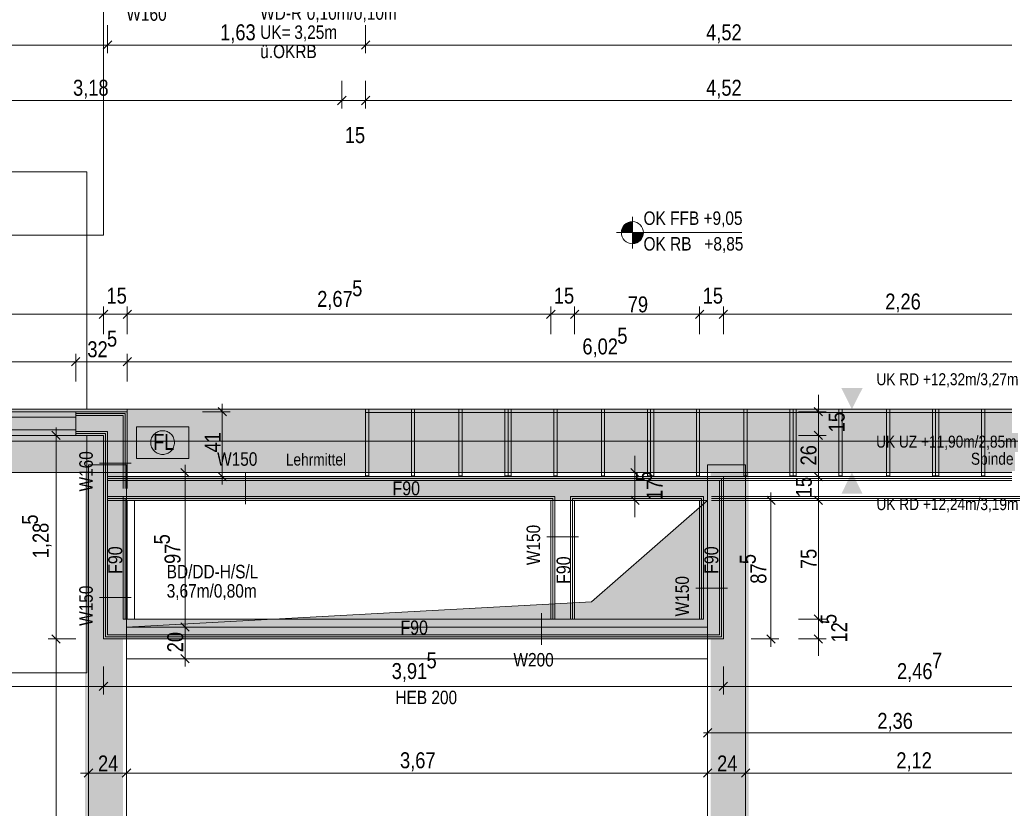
# Model space of a CAD drawing. Extents: x -620 to 3480, y 62 to 1102.
# Tile 92 of 256: x -130 to -6, y 720 to 819. Entities that reach past the tile are written whole.
import ezdxf
from ezdxf.lldxf.tags import DXFTag

# ---------------------------------------------------------------- set-up
doc = ezdxf.new("R2010")
doc.units = 0
doc.layers.get('0').update_dxf_attribs({"lineweight": 13})
doc.layers.add('--Bem innen', color=9, linetype='Continuous', lineweight=35, true_color=0x808080, plot=False)
for name, color, linetype, lineweight, true_color in [('00 -Bauelemente -Dämmung innen', 7, 'Continuous', 9, 0xff7fe6), ('00 -Bauelemente -Gipskarton', 7, 'Continuous', 9, 0xff7fe6), ('00_Beschriftung UZ', 3, 'Continuous', 13, 0x00ff00), ('30 -34 Innenwände- 11 Durchbruch', 4, 'Continuous', 9, 0x00ffff), ('30 -34 Innenwände- 2 nichttragend', 7, 'Continuous', 18, 0xff7fe6), ('30 -34 Innenwände- 4 Türen_Fenster', 7, 'Continuous', 15, 0x9955ff), ('30 -35 Decken- 1 Konstruktion-Träger- Stahlbeton', 7, 'grob-A06G9SLJ8I', 13, 0x33aa00), ('30 -35 Decken- 11 Durchbruch', 5, 'Continuous', 15, 0x0000ff), ('40 -47 Nutzungspez. Anlagen- 4 Feuerlöschanlagen', 7, 'Continuous', 9, 0xff7fff), ('60- 61 allgemeine Ausstattung- 1 Möbel', 7, 'Continuous', 9, 0x00cccc), ('70 -72 Beschriftung- 1 Beschriftung allgemein', 7, 'Continuous', 9, 0xff6633), ('70 -72 Beschriftung- 8 barrierefrei', 7, 'grob-A06G9SLJ8I', 9, 0x888888), ('70 -76 Bemaßung- 2 Allgemein', 9, 'Continuous', 5, 0x808080), ('iwb_Schraffur_F90_feuerbestaendig', 1, 'Continuous', 13, 0xff0000), ('iwb_Schraffur_Unterzug', 7, 'Continuous', 5, 0xffffcc)]:
    doc.layers.add(name, color=color, linetype=linetype, lineweight=lineweight, true_color=true_color)
for name, color, linetype, lineweight in [('30 -35 Decken- 1 Konstruktion-Träger- Stahl Hohlprofil', 7, 'grob-A06G9SLJ8I', 9), ('70 -71 Achsen- 1 Gebäudeachsen', 7, 'STRICHPUNKT2-A06G9SLK8I', 18), ('70 -72 Beschriftung- 5 Höhenkoten', 7, 'Continuous', 15), ('70 -75 Raumstempel- 3 Wandstempel', 7, 'Continuous', 50), ('Keine', 7, 'Continuous', 9)]:
    doc.layers.add(name, color=color, linetype=linetype, lineweight=lineweight)
doc.styles.get("Standard").update_dxf_attribs({"font": 'ARIALN.TTF'})
tags = doc.linetypes.add('fein_strichliert-A06G9SLL8I', pattern=[4, 1, -2, 1]).pattern_tags.tags
tags[8:9] = [DXFTag(74, 4), DXFTag(75, 0), DXFTag(340, '0'), DXFTag(46, 0.0), DXFTag(50, 0.0), DXFTag(44, 0.0), DXFTag(45, 0.0)]
tags[6:7] = [DXFTag(74, 4), DXFTag(75, 0), DXFTag(340, '0'), DXFTag(46, 0.0), DXFTag(50, 0.0), DXFTag(44, 0.0), DXFTag(45, 0.0)]
tags[4:5] = [DXFTag(74, 4), DXFTag(75, 0), DXFTag(340, '0'), DXFTag(46, 0.0), DXFTag(50, 0.0), DXFTag(44, 0.0), DXFTag(45, 0.0)]
tags = doc.linetypes.add('grob-A06G9SLJ8I', pattern=[14, 3, -8, 3]).pattern_tags.tags
tags[8:9] = [DXFTag(74, 4), DXFTag(75, 0), DXFTag(340, '0'), DXFTag(46, 0.0), DXFTag(50, 0.0), DXFTag(44, 0.0), DXFTag(45, 0.0)]
tags[6:7] = [DXFTag(74, 4), DXFTag(75, 0), DXFTag(340, '0'), DXFTag(46, 0.0), DXFTag(50, 0.0), DXFTag(44, 0.0), DXFTag(45, 0.0)]
tags[4:5] = [DXFTag(74, 4), DXFTag(75, 0), DXFTag(340, '0'), DXFTag(46, 0.0), DXFTag(50, 0.0), DXFTag(44, 0.0), DXFTag(45, 0.0)]
tags = doc.linetypes.add('STRICHPUNKT2-A06G9SLK8I', pattern=[12.7, 6.35, -3.175, 0, -3.175]).pattern_tags.tags
tags[10:11] = [DXFTag(74, 4), DXFTag(75, 0), DXFTag(340, '0'), DXFTag(46, 0.0), DXFTag(50, 0.0), DXFTag(44, 0.0), DXFTag(45, 0.0)]
tags[8:9] = [DXFTag(74, 4), DXFTag(75, 0), DXFTag(340, '0'), DXFTag(46, 0.0), DXFTag(50, 0.0), DXFTag(44, 0.0), DXFTag(45, 0.0)]
tags[6:7] = [DXFTag(74, 4), DXFTag(75, 0), DXFTag(340, '0'), DXFTag(46, 0.0), DXFTag(50, 0.0), DXFTag(44, 0.0), DXFTag(45, 0.0)]
tags[4:5] = [DXFTag(74, 4), DXFTag(75, 0), DXFTag(340, '0'), DXFTag(46, 0.0), DXFTag(50, 0.0), DXFTag(44, 0.0), DXFTag(45, 0.0)]

# ---------------------------------------------------------------- blocks, each defined once
blk = doc.blocks.new('Referenz-A06G9SLM8I')
at = {"layer": '00 -Bauelemente -Dämmung innen', "color": 0, "linetype": 'Continuous', "lineweight": -2, "ltscale": 0.13}
for p, q in [((-117, 769.1), (-123, 769.1)), ((-117, 769.1), (-117, 759.9)), ((-119, 767.1), (-123, 767.1)), ((-119, 767.1), (-119, 759.9)), ((-119, 760.9), (-41.7, 760.9)), ((-119, 760.9), (-119, 741.4)), ((-42.7, 760.9), (9.64, 760.9)), ((-41.7, 741.4), (-41.7, 760.9)), ((-119, 758.9), (-62.5, 758.9)), ((-117, 758.9), (-117, 743.4)), ((-62.5, 743.4), (-62.5, 758.9)), ((-60.5, 758.9), (-43.7, 758.9)), ((-60.5, 743.4), (-60.5, 758.9)), ((-43.7, 743.4), (-43.7, 758.9)), ((-42.7, 758.9), (9.64, 758.9)), ((-117, 743.4), (-116.5, 743.4)), ((-116.5, 743.4), (-63, 743.4)), ((-60, 743.4), (-44.2, 743.4)), ((-44.2, 743.4), (-43.7, 743.4)), ((-119, 741.4), (-41.7, 741.4))]:
    blk.add_line(p, q, dxfattribs=at)
at = {"layer": '00 -Bauelemente -Gipskarton', "color": 0, "linetype": 'Continuous', "lineweight": -2, "ltscale": 0.13}
for p, q in [((-116.5, 769.6), (-123, 769.6)), ((-116.75, 769.35), (-123, 769.35)), ((-117, 769.1), (-123, 769.1)), ((-117, 769.1), (-117, 759.9)), ((-116.75, 769.35), (-116.75, 759.9)), ((-116.5, 769.6), (-116.5, 759.9)), ((-119, 767.1), (-123, 767.1)), ((-119.25, 766.85), (-123, 766.85)), ((-119.5, 766.6), (-123, 766.6)), ((-119.5, 766.6), (-119.5, 759.9)), ((-119.25, 766.85), (-119.25, 759.9)), ((-119, 767.1), (-119, 759.9)), ((-119.5, 761.4), (-119.5, 740.9)), ((-119.25, 761.15), (-119.25, 741.15)), ((-119, 761.4), (-41.2, 761.4)), ((-119, 761.15), (-41.45, 761.15)), ((-42.7, 761.4), (9.64, 761.4)), ((-42.7, 761.15), (9.64, 761.15)), ((-41.45, 741.15), (-41.45, 761.15)), ((-41.2, 740.9), (-41.2, 761.4)), ((-119, 760.9), (-119, 741.4)), ((-119, 760.9), (-41.7, 760.9)), ((-42.7, 760.9), (9.64, 760.9)), ((-41.7, 741.4), (-41.7, 760.9)), ((-119, 758.9), (-62.5, 758.9)), ((-119, 758.65), (-62.75, 758.65)), ((-117, 758.9), (-117, 743.4)), ((-116.75, 758.65), (-116.75, 743.4)), ((-62.75, 743.4), (-62.75, 758.65)), ((-62.5, 743.4), (-62.5, 758.9)), ((-60.5, 758.9), (-43.7, 758.9)), ((-60.5, 743.4), (-60.5, 758.9)), ((-60.25, 758.65), (-43.95, 758.65)), ((-60.25, 743.4), (-60.25, 758.65)), ((-43.95, 743.4), (-43.95, 758.65)), ((-43.7, 743.4), (-43.7, 758.9)), ((-42.7, 758.9), (9.64, 758.9)), ((-42.7, 758.65), (9.64, 758.65)), ((-119, 758.4), (-63, 758.4)), ((-116.5, 758.4), (-116.5, 743.4)), ((-63, 743.4), (-63, 758.4)), ((-60, 743.4), (-60, 758.4)), ((-60, 758.4), (-44.2, 758.4)), ((-44.2, 743.4), (-44.2, 758.4)), ((-42.7, 758.4), (9.64, 758.4)), ((-116.75, 743.4), (-117, 743.4)), ((-116.5, 743.4), (-116.75, 743.4)), ((-44.2, 743.4), (-43.95, 743.4)), ((-43.95, 743.4), (-43.7, 743.4)), ((-119, 741.4), (-41.7, 741.4)), ((-119.5, 740.9), (-41.2, 740.9)), ((-119.25, 741.15), (-41.45, 741.15))]:
    blk.add_line(p, q, dxfattribs=at)
at = {"layer": '00_Beschriftung UZ', "color": 0, "lineweight": -2}
for points in [[(-26.3, 772.57), (-24.97, 769.9), (-23.63, 772.57)], [(-26.3, 767.23), (-24.97, 769.9), (-23.63, 767.24)], [(-26.3, 764.57), (-24.97, 761.9), (-23.63, 764.57)], [(-26.3, 759.23), (-24.97, 761.9), (-23.63, 759.24)]]:
    blk.add_solid(points, dxfattribs=at)
at = {"layer": '30 -34 Innenwände- 2 nichttragend', "color": 0, "linetype": 'Continuous', "lineweight": -2, "ltscale": 0.13}
for p, q in [((-123, 769.6), (-123, 766.85)), ((-123, 769.6), (-123, 769.35)), ((-116.5, 769.6), (-123, 769.6)), ((-123, 769.35), (-123, 769.1)), ((-123, 769.1), (-123, 767.1)), ((-116.5, 769.6), (-116.5, 759.9)), ((-123, 767.1), (-123, 766.85)), ((-123, 766.85), (-123, 766.6)), ((-119.5, 766.6), (-123, 766.6)), ((-119.5, 766.6), (-119.5, 759.9)), ((-119.5, 761.4), (-119.5, 740.9)), ((-119, 761.4), (-41.2, 761.4)), ((-42.7, 761.4), (9.64, 761.4)), ((-41.2, 740.9), (-41.2, 761.4)), ((-119, 758.4), (-63, 758.4)), ((-116.5, 758.4), (-116.5, 743.4)), ((-63, 743.4), (-63, 758.4)), ((-60, 743.4), (-60, 758.4)), ((-60, 758.4), (-44.2, 758.4)), ((-44.2, 743.4), (-44.2, 758.4)), ((-42.7, 758.4), (9.64, 758.4)), ((-116.5, 743.4), (-63, 743.4)), ((-60, 743.4), (-44.2, 743.4)), ((-119.5, 740.9), (-41.2, 740.9))]:
    blk.add_line(p, q, dxfattribs=at)
at = {"layer": '30 -34 Innenwände- 4 Türen_Fenster', "color": 0, "linetype": 'grob-A06G9SLJ8I', "lineweight": -2, "ltscale": 0.13}
for p, q in [((-123, 769.6), (-153, 769.6)), ((-123, 766.6), (-153, 766.6))]:
    blk.add_line(p, q, dxfattribs=at)
at = {"layer": '30 -34 Innenwände- 4 Türen_Fenster', "color": 0, "linetype": 'Continuous', "lineweight": -2, "ltscale": 0.13}
for p, q in [((-133.6, 768.9), (-123, 768.9)), ((-123, 768.9), (-123, 767.3)), ((-123, 767.3), (-133.6, 767.3))]:
    blk.add_line(p, q, dxfattribs=at)
at = {"layer": '30 -35 Decken- 1 Konstruktion-Träger- Stahl Hohlprofil', "color": 0, "linetype": 'grob-A06G9SLJ8I', "lineweight": -2, "ltscale": 0.13}
for p, q in [((-121.4, 603.9), (-121.4, 762.9)), ((-121.4, 762.9), (-116.6, 762.9)), ((-116.6, 762.9), (-116.6, 603.9)), ((-43.2, 603.9), (-43.2, 762.9)), ((-43.2, 762.9), (-38.4, 762.9)), ((-38.4, 762.9), (-38.4, 603.9)), ((-116.6, 742.4), (-43.2, 742.4)), ((-116.6, 738.4), (-116.6, 742.4)), ((-43.2, 742.4), (-43.2, 738.4)), ((-43.2, 738.4), (-116.6, 738.4))]:
    blk.add_line(p, q, dxfattribs=at)
at = {"layer": '30 -35 Decken- 1 Konstruktion-Träger- Stahlbeton', "color": 0, "lineweight": -2}
for p, q in [((4, 769.9), (-554.53, 769.9)), ((4, 761.9), (-554.53, 761.9))]:
    blk.add_line(p, q, dxfattribs=at)
at = {"layer": '30 -35 Decken- 11 Durchbruch', "color": 0, "linetype": 'Continuous', "lineweight": -2, "ltscale": 0.13}
for p, q in [((-116.6, 742.4), (-116.6, 758.4)), ((-116.6, 758.4), (-43.2, 758.4)), ((-43.2, 758.4), (-57.88, 745.6)), ((-43.2, 758.4), (-57.88, 745.6)), ((-43.2, 742.4), (-43.2, 758.4)), ((-57.88, 745.6), (-116.6, 742.4)), ((-57.88, 745.6), (-116.6, 742.4)), ((-116.6, 742.4), (-43.2, 742.4))]:
    blk.add_line(p, q, dxfattribs=at)
at = {"layer": '30 -35 Decken- 11 Durchbruch', "color": 0, "linetype": 'grob-A06G9SLJ8I', "lineweight": -2, "ltscale": 0.13}
for p, q in [((-115.6, 758.4), (-44.2, 758.4)), ((-115.6, 743.4), (-115.6, 758.4)), ((-44.2, 758.4), (-44.2, 743.4)), ((-44.2, 743.4), (-115.6, 743.4))]:
    blk.add_line(p, q, dxfattribs=at)
at = {"layer": '30 -35 Decken- 11 Durchbruch', "color": 0, "lineweight": -2}
for points in [[(-43.2, 742.4), (-57.88, 745.6), (-43.2, 758.4)], [(-57.88, 742.4), (-116.6, 742.4), (-57.88, 745.6)], [(-57.88, 742.4), (-57.88, 745.6), (-43.2, 742.4)]]:
    blk.add_solid(points, dxfattribs=at)
at = {"layer": '40 -47 Nutzungspez. Anlagen- 4 Feuerlöschanlagen', "color": 0, "linetype": 'Continuous', "lineweight": -2, "ltscale": 0.13}
for p, q in [((-115.33, 767.7), (-108.73, 767.7)), ((-115.33, 763.7), (-115.33, 767.7)), ((-108.73, 767.7), (-108.73, 763.7)), ((-113.51, 766), (-113.47, 766.14)), ((-113.47, 766.14), (-113.42, 766.28)), ((-113.42, 766.28), (-113.36, 766.41)), ((-113.36, 766.41), (-113.28, 766.54)), ((-113.28, 766.54), (-113.19, 766.66)), ((-113.19, 766.66), (-113.09, 766.76)), ((-113.09, 766.76), (-112.99, 766.86)), ((-112.99, 766.86), (-112.87, 766.95)), ((-112.87, 766.95), (-112.74, 767.03)), ((-112.74, 767.03), (-112.61, 767.09)), ((-112.61, 767.09), (-112.47, 767.14)), ((-112.47, 767.14), (-112.33, 767.18)), ((-112.33, 767.18), (-112.18, 767.2)), ((-112.18, 767.2), (-112.03, 767.2)), ((-112.03, 767.2), (-111.89, 767.2)), ((-111.89, 767.2), (-111.74, 767.18)), ((-111.74, 767.18), (-111.6, 767.14)), ((-111.6, 767.14), (-111.46, 767.09)), ((-111.46, 767.09), (-111.33, 767.03)), ((-111.33, 767.03), (-111.2, 766.95)), ((-111.2, 766.95), (-111.08, 766.86)), ((-111.08, 766.86), (-110.97, 766.76)), ((-110.97, 766.76), (-110.87, 766.66)), ((-110.87, 766.66), (-110.79, 766.54)), ((-110.79, 766.54), (-110.71, 766.41)), ((-110.71, 766.41), (-110.65, 766.28)), ((-110.65, 766.28), (-110.6, 766.14)), ((-110.6, 766.14), (-110.56, 766)), ((-113.53, 765.85), (-113.51, 766)), ((-113.53, 765.7), (-113.53, 765.85)), ((-113.53, 765.56), (-113.53, 765.7)), ((-113.51, 765.41), (-113.53, 765.56)), ((-113.47, 765.27), (-113.51, 765.41)), ((-113.42, 765.13), (-113.47, 765.27)), ((-113.36, 765), (-113.42, 765.13)), ((-113.28, 764.87), (-113.36, 765)), ((-113.19, 764.75), (-113.28, 764.87)), ((-110.79, 764.87), (-110.87, 764.75)), ((-110.71, 765), (-110.79, 764.87)), ((-110.65, 765.13), (-110.71, 765)), ((-110.6, 765.27), (-110.65, 765.13)), ((-110.56, 765.41), (-110.6, 765.27)), ((-110.56, 766), (-110.54, 765.85)), ((-110.54, 765.56), (-110.56, 765.41)), ((-110.54, 765.85), (-110.53, 765.7)), ((-110.53, 765.7), (-110.54, 765.56)), ((-108.73, 763.7), (-115.33, 763.7)), ((-113.09, 764.64), (-113.19, 764.75)), ((-112.99, 764.54), (-113.09, 764.64)), ((-112.87, 764.46), (-112.99, 764.54)), ((-112.74, 764.38), (-112.87, 764.46)), ((-112.61, 764.32), (-112.74, 764.38)), ((-112.47, 764.27), (-112.61, 764.32)), ((-112.33, 764.23), (-112.47, 764.27)), ((-112.18, 764.21), (-112.33, 764.23)), ((-112.03, 764.2), (-112.18, 764.21)), ((-111.89, 764.21), (-112.03, 764.2)), ((-111.74, 764.23), (-111.89, 764.21)), ((-111.6, 764.27), (-111.74, 764.23)), ((-111.46, 764.32), (-111.6, 764.27)), ((-111.33, 764.38), (-111.46, 764.32)), ((-111.2, 764.46), (-111.33, 764.38)), ((-111.08, 764.54), (-111.2, 764.46)), ((-110.97, 764.64), (-111.08, 764.54)), ((-110.87, 764.75), (-110.97, 764.64))]:
    blk.add_line(p, q, dxfattribs=at)
at = {"layer": '60- 61 allgemeine Ausstattung- 1 Möbel', "color": 0, "lineweight": -2}
for p, q in [((-116.5, 769.9), (-86.4, 769.9)), ((-116.5, 761.4), (-116.5, 769.9)), ((-86.4, 769.9), (-86.4, 761.4)), ((-86.4, 761.4), (-116.5, 761.4))]:
    blk.add_line(p, q, dxfattribs=at)
at = {"layer": '60- 61 allgemeine Ausstattung- 1 Möbel', "color": 0, "linetype": 'fein_strichliert-A06G9SLL8I', "lineweight": -2, "ltscale": 0.13}
for p, q in [((-86.4, 761.5), (-86.4, 769.9)), ((-86.4, 769.9), (-86, 769.9)), ((-86.4, 769.5), (-86.4, 769.9)), ((-86.4, 769.9), (3.6, 769.9)), ((-86, 769.9), (-86, 761.5)), ((-80.6, 761.5), (-80.6, 769.9)), ((-80.6, 769.9), (-80.2, 769.9)), ((-80.2, 769.9), (-80.2, 761.5)), ((-74.6, 761.5), (-74.6, 769.9)), ((-74.6, 769.9), (-74.2, 769.9)), ((-74.2, 769.9), (-74.2, 761.5)), ((-68.8, 761.5), (-68.8, 769.9)), ((-68.8, 769.9), (-68.4, 769.9)), ((-68.4, 761.5), (-68.4, 769.9)), ((-68.4, 769.9), (-68, 769.9)), ((-68.4, 769.9), (-68.4, 761.5)), ((-68, 769.9), (-68, 761.5)), ((-62.6, 761.5), (-62.6, 769.9)), ((-62.6, 769.9), (-62.2, 769.9)), ((-62.2, 769.9), (-62.2, 761.5)), ((-56.6, 761.5), (-56.6, 769.9)), ((-56.6, 769.9), (-56.2, 769.9)), ((-56.2, 769.9), (-56.2, 761.5)), ((-50.8, 761.5), (-50.8, 769.9)), ((-50.8, 769.9), (-50.4, 769.9)), ((-50.4, 761.5), (-50.4, 769.9)), ((-50.4, 769.9), (-50, 769.9)), ((-50.4, 769.9), (-50.4, 761.5)), ((-50, 769.9), (-50, 761.5)), ((-44.6, 761.5), (-44.6, 769.9)), ((-44.6, 769.9), (-44.2, 769.9)), ((-44.2, 769.9), (-44.2, 761.5)), ((-38.6, 761.5), (-38.6, 769.9)), ((-38.6, 769.9), (-38.2, 769.9)), ((-38.2, 769.9), (-38.2, 761.5)), ((-32.8, 761.5), (-32.8, 769.9)), ((-32.8, 769.9), (-32.4, 769.9)), ((-32.4, 761.5), (-32.4, 769.9)), ((-32.4, 769.9), (-32, 769.9)), ((-32.4, 769.9), (-32.4, 761.5)), ((-32, 769.9), (-32, 761.5)), ((-26.6, 761.5), (-26.6, 769.9)), ((-26.6, 769.9), (-26.2, 769.9)), ((-26.2, 769.9), (-26.2, 761.5)), ((-20.6, 761.5), (-20.6, 769.9)), ((-20.6, 769.9), (-20.2, 769.9)), ((-20.2, 769.9), (-20.2, 761.5)), ((-14.8, 761.5), (-14.8, 769.9)), ((-14.8, 769.9), (-14.4, 769.9)), ((-14.4, 769.9), (-14.4, 761.5)), ((-14.4, 761.5), (-14.4, 769.9)), ((-14.4, 769.9), (-14, 769.9)), ((-14, 769.9), (-14, 761.5)), ((-8.6, 761.5), (-8.6, 769.9)), ((-8.6, 769.9), (-8.2, 769.9)), ((-8.2, 769.9), (-8.2, 761.5)), ((3.6, 769.5), (-86.4, 769.5)), ((-86, 761.5), (-86.4, 761.5)), ((-80.2, 761.5), (-80.6, 761.5)), ((-74.2, 761.5), (-74.6, 761.5)), ((-68.4, 761.5), (-68.8, 761.5)), ((-68, 761.5), (-68.4, 761.5)), ((-62.2, 761.5), (-62.6, 761.5)), ((-56.2, 761.5), (-56.6, 761.5)), ((-50.4, 761.5), (-50.8, 761.5)), ((-50, 761.5), (-50.4, 761.5)), ((-44.2, 761.5), (-44.6, 761.5)), ((-38.2, 761.5), (-38.6, 761.5)), ((-32.4, 761.5), (-32.8, 761.5)), ((-32, 761.5), (-32.4, 761.5)), ((-26.2, 761.5), (-26.6, 761.5)), ((-20.2, 761.5), (-20.6, 761.5)), ((-14.4, 761.5), (-14.8, 761.5)), ((-14, 761.5), (-14.4, 761.5)), ((-8.2, 761.5), (-8.6, 761.5))]:
    blk.add_line(p, q, dxfattribs=at)
at = {"layer": '70 -71 Achsen- 1 Gebäudeachsen', "color": 0, "linetype": 'STRICHPUNKT2-A06G9SLK8I', "lineweight": -2, "ltscale": 0.13}
blk.add_line((-554.53, 765.88), (92.91, 765.88), dxfattribs=at)
at = {"layer": '70 -72 Beschriftung- 5 Höhenkoten', "color": 0, "linetype": 'Continuous', "lineweight": -2, "ltscale": 0.13}
for p, q in [((-52.69, 790.21), (-52.69, 794.21)), ((-52.69, 792.21), (-52.69, 793.61)), ((-52.69, 793.61), (-52.69, 792.21)), ((-54.69, 792.21), (-38.86, 792.21)), ((-54.09, 792.21), (-52.69, 792.21)), ((-52.69, 792.21), (-54.09, 792.21)), ((-51.29, 792.21), (-52.69, 792.21)), ((-52.69, 792.21), (-52.69, 790.81)), ((-52.69, 792.21), (-51.29, 792.21)), ((-52.69, 790.81), (-52.69, 792.21))]:
    blk.add_line(p, q, dxfattribs=at)
for major_axis in [(0, 1.4), (1.4, 0), (-1.4, 0), (0, -1.4)]:
    blk.add_ellipse((-52.69, 792.21), major_axis=major_axis, ratio=1, start_param=0, end_param=1.570796, dxfattribs=at)
at = {"layer": '70 -72 Beschriftung- 5 Höhenkoten', "color": 0, "lineweight": -2}
for points in [[(-53.12, 792.21), (-53.32, 793.46), (-53.12, 793.54)], [(-52.91, 792.21), (-53.12, 793.54), (-52.91, 793.59)], [(-53.12, 792.21), (-53.12, 793.54), (-52.91, 792.21)], [(-52.69, 792.21), (-52.91, 793.59), (-52.69, 793.61)], [(-52.91, 792.21), (-52.91, 793.59), (-52.69, 792.21)], [(-54.07, 792.21), (-54.09, 792.21), (-54.07, 792.43)], [(-54.02, 792.21), (-54.07, 792.43), (-54.02, 792.64)], [(-54.07, 792.21), (-54.07, 792.43), (-54.02, 792.21)], [(-53.93, 792.21), (-54.02, 792.64), (-53.93, 792.84)], [(-54.02, 792.21), (-54.02, 792.64), (-53.93, 792.21)], [(-53.82, 792.21), (-53.93, 792.84), (-53.82, 793.03)], [(-53.93, 792.21), (-53.93, 792.84), (-53.82, 792.21)], [(-53.68, 792.21), (-53.82, 793.03), (-53.68, 793.2)], [(-53.82, 792.21), (-53.82, 793.03), (-53.68, 792.21)], [(-53.51, 792.21), (-53.68, 793.2), (-53.51, 793.34)], [(-53.68, 792.21), (-53.68, 793.2), (-53.51, 792.21)], [(-53.32, 792.21), (-53.51, 793.34), (-53.32, 793.46)], [(-53.51, 792.21), (-53.51, 793.34), (-53.32, 792.21)], [(-53.32, 792.21), (-53.32, 793.46), (-53.12, 792.21)], [(-52.69, 790.81), (-52.69, 792.21), (-52.47, 790.82)], [(-52.47, 790.82), (-52.69, 792.21), (-52.47, 792.21)], [(-52.47, 790.82), (-52.47, 792.21), (-52.25, 790.88)], [(-52.25, 790.88), (-52.47, 792.21), (-52.25, 792.21)], [(-52.25, 790.88), (-52.25, 792.21), (-52.05, 790.96)], [(-52.05, 790.96), (-52.25, 792.21), (-52.05, 792.21)], [(-52.05, 790.96), (-52.05, 792.21), (-51.86, 791.08)], [(-51.86, 791.08), (-52.05, 792.21), (-51.86, 792.21)], [(-51.86, 791.08), (-51.86, 792.21), (-51.7, 791.22)], [(-51.7, 791.22), (-51.86, 792.21), (-51.7, 792.21)], [(-51.7, 791.22), (-51.7, 792.21), (-51.55, 791.38)], [(-51.55, 791.38), (-51.7, 792.21), (-51.55, 792.21)], [(-51.55, 791.38), (-51.55, 792.21), (-51.44, 791.57)], [(-51.44, 791.57), (-51.55, 792.21), (-51.44, 792.21)], [(-51.44, 791.57), (-51.44, 792.21), (-51.36, 791.78)], [(-51.36, 791.78), (-51.44, 792.21), (-51.36, 792.21)], [(-51.36, 791.78), (-51.36, 792.21), (-51.3, 791.99)], [(-51.3, 791.99), (-51.36, 792.21), (-51.3, 792.21)], [(-51.3, 791.99), (-51.3, 792.21), (-51.29, 792.21)]]:
    blk.add_solid(points, dxfattribs=at)
at = {"layer": '70 -72 Beschriftung- 8 barrierefrei', "color": 0, "linetype": 'grob-A06G9SLJ8I', "lineweight": -2, "ltscale": 0.13}
for p, q in [((-119.5, 821.9), (-119.5, 791.9)), ((-151.6, 799.9), (-121.6, 799.9)), ((-121.6, 799.9), (-121.6, 769.9)), ((-119.5, 791.9), (-149.5, 791.9)), ((-121.6, 769.9), (-151.6, 769.9)), ((-151.6, 766.6), (-121.6, 766.6)), ((-121.6, 766.6), (-121.6, 736.6)), ((-121.6, 736.6), (-151.6, 736.6))]:
    blk.add_line(p, q, dxfattribs=at)
at = {"layer": '70 -75 Raumstempel- 3 Wandstempel', "color": 0, "linetype": 'Continuous', "lineweight": -2, "ltscale": 0.13}
for p, q in [((-120, 763.08), (-116, 763.08)), ((-101.58, 761.9), (-101.58, 757.9)), ((-63.5, 753.78), (-59.5, 753.78)), ((-44.7, 747.31), (-40.7, 747.31)), ((-120, 746.12), (-116, 746.12)), ((-64.16, 740.15), (-64.16, 744.15))]:
    blk.add_line(p, q, dxfattribs=at)
at = {"layer": '70 -76 Bemaßung- 2 Allgemein', "color": 0, "linetype": 'Continuous', "lineweight": -2, "ltscale": 0.13}
for p, q in [((-119, 818.4), (-119, 814.9)), ((-119, 818.4), (-119, 814.9)), ((-86.4, 818.4), (-86.4, 814.9)), ((-86.4, 818.4), (-86.4, 814.9)), ((-120.06, 815.9), (-151.94, 815.9)), ((-118, 815.9), (-120.06, 815.9)), ((-120, 815.9), (-117.94, 815.9)), ((-118.47, 816.43), (-119.53, 815.37)), ((-119.53, 815.37), (-118.47, 816.43)), ((-87.46, 815.9), (-117.94, 815.9)), ((-85.4, 815.9), (-87.46, 815.9)), ((-87.4, 815.9), (-85.34, 815.9)), ((-85.87, 816.43), (-86.93, 815.37)), ((-86.93, 815.37), (-85.87, 816.43)), ((2.94, 815.9), (-85.34, 815.9)), ((-89.4, 811.4), (-89.4, 807.9)), ((-89.4, 811.4), (-89.4, 807.9)), ((-86.4, 811.4), (-86.4, 807.9)), ((-86.4, 811.4), (-86.4, 807.9)), ((-90.46, 808.9), (-151.94, 808.9)), ((-90.46, 808.9), (-91.52, 808.9)), ((-88.4, 808.9), (-90.46, 808.9)), ((-88.4, 808.9), (-90.46, 808.9)), ((-88.87, 809.43), (-89.93, 808.37)), ((-88.87, 809.43), (-89.93, 808.37)), ((-86.4, 808.9), (-89.4, 808.9)), ((-87.4, 808.9), (-85.34, 808.9)), ((-87.4, 808.9), (-85.34, 808.9)), ((-86.93, 808.37), (-85.87, 809.43)), ((-86.93, 808.37), (-85.87, 809.43)), ((-85.34, 808.9), (-84.28, 808.9)), ((2.94, 808.9), (-85.34, 808.9)), ((-118.97, 782.43), (-120.03, 781.37)), ((-118.97, 782.43), (-120.03, 781.37)), ((-119.5, 779.4), (-119.5, 782.9)), ((-119.5, 779.4), (-119.5, 782.9)), ((-117.03, 781.37), (-115.97, 782.43)), ((-117.03, 781.37), (-115.97, 782.43)), ((-116.5, 779.4), (-116.5, 782.9)), ((-116.5, 779.4), (-116.5, 782.9)), ((-62.47, 782.43), (-63.53, 781.37)), ((-62.47, 782.43), (-63.53, 781.37)), ((-63, 779.4), (-63, 782.9)), ((-63, 779.4), (-63, 782.9)), ((-60.53, 781.37), (-59.47, 782.43)), ((-60.53, 781.37), (-59.47, 782.43)), ((-60, 779.4), (-60, 782.9)), ((-60, 779.4), (-60, 782.9)), ((-43.67, 782.43), (-44.73, 781.37)), ((-43.67, 782.43), (-44.73, 781.37)), ((-44.2, 779.4), (-44.2, 782.9)), ((-44.2, 779.4), (-44.2, 782.9)), ((-41.73, 781.37), (-40.67, 782.43)), ((-41.73, 781.37), (-40.67, 782.43)), ((-41.2, 779.4), (-41.2, 782.9)), ((-41.2, 779.4), (-41.2, 782.9)), ((-120.56, 781.9), (-151.44, 781.9)), ((-120.56, 781.9), (-121.62, 781.9)), ((-118.5, 781.9), (-120.56, 781.9)), ((-118.5, 781.9), (-120.56, 781.9)), ((-116.5, 781.9), (-119.5, 781.9)), ((-117.5, 781.9), (-115.44, 781.9)), ((-117.5, 781.9), (-115.44, 781.9)), ((-115.44, 781.9), (-114.38, 781.9)), ((-64.06, 781.9), (-115.44, 781.9)), ((-64.06, 781.9), (-65.12, 781.9)), ((-62, 781.9), (-64.06, 781.9)), ((-62, 781.9), (-64.06, 781.9)), ((-60, 781.9), (-63, 781.9)), ((-61, 781.9), (-58.94, 781.9)), ((-61, 781.9), (-58.94, 781.9)), ((-58.94, 781.9), (-57.88, 781.9)), ((-45.26, 781.9), (-58.94, 781.9)), ((-45.26, 781.9), (-46.32, 781.9)), ((-43.2, 781.9), (-45.26, 781.9)), ((-43.2, 781.9), (-45.26, 781.9)), ((-41.2, 781.9), (-44.2, 781.9)), ((-42.2, 781.9), (-40.14, 781.9)), ((-42.2, 781.9), (-40.14, 781.9)), ((-40.14, 781.9), (-39.08, 781.9)), ((2.94, 781.9), (-40.14, 781.9)), ((-122.47, 776.43), (-123.53, 775.37)), ((-123.53, 775.37), (-122.47, 776.43)), ((-123, 773.4), (-123, 776.9)), ((-123, 773.4), (-123, 776.9)), ((-115.97, 776.43), (-117.03, 775.37)), ((-117.03, 775.37), (-115.97, 776.43)), ((-116.5, 773.4), (-116.5, 776.9)), ((-116.5, 773.4), (-116.5, 776.9)), ((-124.06, 775.9), (-151.94, 775.9)), ((-122, 775.9), (-124.06, 775.9)), ((-124, 775.9), (-121.94, 775.9)), ((-117.56, 775.9), (-121.94, 775.9)), ((-115.5, 775.9), (-117.56, 775.9)), ((-117.5, 775.9), (-115.44, 775.9)), ((2.94, 775.9), (-115.44, 775.9)), ((-29.2, 770.66), (-29.2, 771.73)), ((-105.03, 770.13), (-103.97, 769.07)), ((-104.5, 770.6), (-104.5, 768.54)), ((-28.67, 769.07), (-29.73, 770.13)), ((-29.2, 768.6), (-29.2, 770.66)), ((-107, 769.6), (-103.5, 769.6)), ((-31.7, 769.6), (-28.2, 769.6)), ((-29.2, 766.6), (-29.2, 769.6)), ((-125.5, 767.6), (-125.5, 765.54)), ((-104.5, 768.54), (-104.5, 762.46)), ((-29.2, 767.6), (-29.2, 765.54)), ((-29.2, 767.6), (-29.2, 765.54)), ((-123, 766.6), (-126.5, 766.6)), ((-126.03, 767.13), (-124.97, 766.07)), ((-31.7, 766.6), (-28.2, 766.6)), ((-31.7, 766.6), (-28.2, 766.6)), ((-29.73, 767.13), (-28.67, 766.07)), ((-29.73, 767.13), (-28.67, 766.07)), ((-125.5, 765.54), (-125.5, 741.96)), ((-29.2, 765.54), (-29.2, 764.48)), ((-29.2, 762.46), (-29.2, 765.54)), ((-52.37, 762.96), (-52.37, 764.03)), ((-109.73, 762.43), (-108.67, 761.37)), ((-109.2, 762.9), (-109.2, 760.84)), ((-104.5, 760.4), (-104.5, 762.46)), ((-51.84, 761.37), (-52.9, 762.43)), ((-52.37, 761.4), (-52.37, 762.96)), ((-29.2, 760.4), (-29.2, 762.46)), ((-29.2, 762.4), (-29.2, 760.34)), ((-110.72, 761.9), (-110.2, 761.9)), ((-107, 761.4), (-103.5, 761.4)), ((-103.97, 760.87), (-105.03, 761.93)), ((-54.97, 761.9), (-53.37, 761.9)), ((-52.37, 758.4), (-52.37, 761.9)), ((-31.7, 761.4), (-28.2, 761.4)), ((-31.7, 761.4), (-28.2, 761.4)), ((-28.67, 760.87), (-29.73, 761.93)), ((-29.73, 761.93), (-28.67, 760.87)), ((-109.2, 743.46), (-109.2, 760.84)), ((-29.2, 759.46), (-29.2, 760.34)), ((-52.9, 758.93), (-51.84, 757.87)), ((-52.37, 758.9), (-52.37, 757.34)), ((-35.73, 758.93), (-34.67, 757.87)), ((-35.2, 759.4), (-35.2, 757.34)), ((-28.67, 757.87), (-29.73, 758.93)), ((-29.73, 758.93), (-28.67, 757.87)), ((-29.2, 757.4), (-29.2, 759.46)), ((-29.2, 759.4), (-29.2, 757.34)), ((-49.37, 758.4), (-51.37, 758.4)), ((-37.7, 758.4), (-34.2, 758.4)), ((-31.7, 758.4), (-28.2, 758.4)), ((-31.7, 758.4), (-28.2, 758.4)), ((-52.37, 757.34), (-52.37, 756.28)), ((-35.2, 757.34), (-35.2, 741.96)), ((-29.2, 744.46), (-29.2, 757.34)), ((-29.2, 744.46), (-29.2, 745.53)), ((-28.67, 742.87), (-29.73, 743.93)), ((-28.67, 742.87), (-29.73, 743.93)), ((-29.2, 742.4), (-29.2, 744.46)), ((-29.2, 742.4), (-29.2, 744.46)), ((-108.67, 741.87), (-109.73, 742.93)), ((-109.73, 742.93), (-108.67, 741.87)), ((-109.2, 741.4), (-109.2, 743.46)), ((-109.2, 743.4), (-109.2, 741.34)), ((-31.7, 743.4), (-28.2, 743.4)), ((-31.7, 743.4), (-28.2, 743.4)), ((-29.2, 740.9), (-29.2, 743.4)), ((-126.03, 741.43), (-124.97, 740.37)), ((-124.97, 740.37), (-126.03, 741.43)), ((-125.5, 739.9), (-125.5, 741.96)), ((-125.5, 741.9), (-125.5, 739.84)), ((-111.7, 742.4), (-108.2, 742.4)), ((-111.7, 742.4), (-108.2, 742.4)), ((-109.2, 739.46), (-109.2, 741.34)), ((-34.67, 740.37), (-35.73, 741.43)), ((-35.2, 739.9), (-35.2, 741.96)), ((-29.73, 741.43), (-28.67, 740.37)), ((-29.2, 741.9), (-29.2, 739.84)), ((-123, 740.9), (-126.5, 740.9)), ((-123, 740.9), (-126.5, 740.9)), ((-37.7, 740.9), (-34.2, 740.9)), ((-31.7, 740.9), (-28.2, 740.9)), ((-125.5, 739.84), (-125.5, 605.96)), ((-108.67, 737.87), (-109.73, 738.93)), ((-109.2, 737.4), (-109.2, 739.46)), ((-29.2, 739.84), (-29.2, 738.78)), ((-107.65, 738.4), (-110.2, 738.4)), ((-119.5, 737.4), (-119.5, 733.9)), ((-119.5, 737.4), (-119.5, 733.9)), ((-41.2, 737.4), (-41.2, 733.9)), ((-41.2, 737.4), (-41.2, 733.9)), ((-118.97, 735.43), (-120.03, 734.37)), ((-120.03, 734.37), (-118.97, 735.43)), ((-40.67, 735.43), (-41.73, 734.37)), ((-41.73, 734.37), (-40.67, 735.43)), ((-120.56, 734.9), (-148.44, 734.9)), ((-118.5, 734.9), (-120.56, 734.9)), ((-120.5, 734.9), (-118.44, 734.9)), ((-42.26, 734.9), (-118.44, 734.9)), ((-40.2, 734.9), (-42.26, 734.9)), ((-42.2, 734.9), (-40.14, 734.9)), ((7.08, 734.9), (-40.14, 734.9)), ((-43.2, 731.05), (-43.2, 728.05)), ((-43.73, 728.51), (-42.67, 729.58)), ((-43.7, 729.05), (-42.14, 729.05)), ((2.94, 729.05), (-42.14, 729.05)), ((-116.6, 726.46), (-116.6, 722.96)), ((-116.6, 726.46), (-116.6, 722.96)), ((-122.4, 723.96), (-120.34, 723.96)), ((-121.93, 723.43), (-120.87, 724.5)), ((-121.4, 721.46), (-121.4, 724.96)), ((-117.66, 723.96), (-120.34, 723.96)), ((-115.6, 723.96), (-117.66, 723.96)), ((-117.6, 723.96), (-115.54, 723.96)), ((-116.07, 724.5), (-117.13, 723.43)), ((-117.13, 723.43), (-116.07, 724.5)), ((-44.26, 723.96), (-115.54, 723.96)), ((-42.2, 723.96), (-44.26, 723.96)), ((-44.2, 723.96), (-42.14, 723.96)), ((-42.67, 724.5), (-43.73, 723.43)), ((-43.73, 723.43), (-42.67, 724.5)), ((-43.2, 721.46), (-43.2, 724.96)), ((-43.2, 721.46), (-43.2, 724.96)), ((-39.46, 723.96), (-42.14, 723.96)), ((-37.4, 723.96), (-39.46, 723.96)), ((-39.4, 723.96), (-37.34, 723.96)), ((-37.87, 724.5), (-38.93, 723.43)), ((-38.93, 723.43), (-37.87, 724.5)), ((-38.4, 721.46), (-38.4, 724.96)), ((-38.4, 721.46), (-38.4, 724.96)), ((2.94, 723.96), (-37.34, 723.96))]:
    blk.add_line(p, q, dxfattribs=at)
at = {"layer": '--Bem innen', "color": 0, "linetype": 'Continuous', "lineweight": -2, "ltscale": 0.13, "insert": (-82.63, 734.36), "char_height": 1.7, "attachment_point": 1}
blk.add_mtext('{\\fArial Narrow;HEB 200}', dxfattribs=at)
at = {"layer": '00_Beschriftung UZ', "color": 0, "linetype": 'ByBlock', "lineweight": -2, "ltscale": 0.13, "char_height": 1.5103, "attachment_point": 1}
for s, insert in [('{\\fArial Narrow;UK RD +12,32m/3,27m}', (-21.87, 774.45)), ('{\\fArial Narrow;UK UZ +11,90m/2,85m}', (-21.91, 766.57)), ('{\\fArial Narrow;UK RD +12,24m/3,19m}', (-21.87, 758.68))]:
    blk.add_mtext(s, dxfattribs=dict(at, insert=insert))
at = {"layer": '30 -34 Innenwände- 11 Durchbruch', "color": 0, "linetype": 'Continuous', "lineweight": -2, "ltscale": 0.13, "char_height": 1.7, "attachment_point": 1}
for s, insert in [('{\\fArial Narrow;0,10m/0,10m}', (-93.83, 820.8)), ('{\\fArial Narrow;WD-R}', (-99.71, 820.8)), ('{\\fArial Narrow;UK=}', (-99.71, 818.38)), ('{\\fArial Narrow;3,25m}', (-95.4, 818.38)), ('{\\fArial Narrow;ü.OKRB}', (-99.71, 815.95))]:
    blk.add_mtext(s, dxfattribs=dict(at, insert=insert))
at = {"layer": '30 -35 Decken- 11 Durchbruch', "color": 0, "linetype": 'Continuous', "lineweight": -2, "ltscale": 0.13, "char_height": 1.7, "attachment_point": 1}
for s, insert in [('{\\fArial Narrow;BD/DD-H/S/L}', (-111.52, 750.25)), ('{\\fArial Narrow;3,67m/0,80m}', (-111.52, 747.82))]:
    blk.add_mtext(s, dxfattribs=dict(at, insert=insert))
at = {"layer": '40 -47 Nutzungspez. Anlagen- 4 Feuerlöschanlagen', "color": 0, "linetype": 'Continuous', "lineweight": -2, "ltscale": 0.13, "insert": (-113.24, 766.79), "char_height": 2.0138, "attachment_point": 1}
blk.add_mtext('{\\fArial Narrow;FL}', dxfattribs=at)
at = {"layer": '70 -72 Beschriftung- 1 Beschriftung allgemein', "color": 0, "linetype": 'Continuous', "lineweight": -2, "ltscale": 0.13, "char_height": 1.5103, "attachment_point": 1}
for s, insert in [('{\\fArial Narrow;Lehrmittel}', (-96.47, 764.31)), ('{\\fArial Narrow;Spinde}', (-9.94, 764.41))]:
    blk.add_mtext(s, dxfattribs=dict(at, insert=insert))
at = {"layer": '70 -72 Beschriftung- 5 Höhenkoten', "color": 0, "linetype": 'Continuous', "lineweight": -2, "ltscale": 0.13, "char_height": 1.7, "attachment_point": 1}
for s, insert in [('{\\fArial Narrow;OK FFB +9,05}', (-51.29, 794.89)), ('{\\fArial Narrow;OK RB   +8,85}', (-51.29, 791.65))]:
    blk.add_mtext(s, dxfattribs=dict(at, insert=insert))
at = {"layer": '70 -75 Raumstempel- 3 Wandstempel', "color": 0, "linetype": 'ByBlock', "lineweight": -2, "ltscale": 0.13, "char_height": 1.7, "attachment_point": 1}
for s, insert in [('{\\fArial Narrow;W160}', (-116.61, 820.67)), ('{\\fArial Narrow;W150}', (-105.15, 764.47)), ('{\\fArial Narrow;W200}', (-67.72, 739.12))]:
    blk.add_mtext(s, dxfattribs=dict(at, insert=insert))
at = {"layer": '70 -75 Raumstempel- 3 Wandstempel', "color": 0, "linetype": 'ByBlock', "lineweight": -2, "ltscale": 0.13, "char_height": 1.7, "attachment_point": 1, "rotation": 90}
for s, insert in [('{\\fArial Narrow;W160}', (-122.56, 759.52)), ('{\\fArial Narrow;W150}', (-66.06, 750.22)), ('{\\fArial Narrow;W150}', (-47.26, 743.75)), ('{\\fArial Narrow;W150}', (-122.56, 742.55))]:
    blk.add_mtext(s, dxfattribs=dict(at, insert=insert))
at = {"layer": '70 -76 Bemaßung- 2 Allgemein', "color": 0, "linetype": 'Continuous', "lineweight": -2, "ltscale": 0.13, "char_height": 2.0138, "attachment_point": 1}
for s, insert in [('{\\fArial Narrow;1,63}', (-104.77, 818.52)), ('{\\fArial Narrow;4,52}', (-43.38, 818.52)), ('{\\fArial Narrow;3,18}', (-123.35, 811.52)), ('{\\fArial Narrow;4,52}', (-43.38, 811.52)), ('{\\fArial Narrow;15}', (-89.02, 805.54)), ('{\\fArial Narrow;5}', (-88.09, 786.2)), ('{\\fArial Narrow;15}', (-119.12, 785.26)), ('{\\fArial Narrow;2,67}', (-92.51, 784.85)), ('{\\fArial Narrow;15}', (-62.62, 785.26)), ('{\\fArial Narrow;15}', (-43.82, 785.26)), ('{\\fArial Narrow;79}', (-53.28, 784.16)), ('{\\fArial Narrow;2,26}', (-20.76, 784.52)), ('{\\fArial Narrow;5}', (-119.06, 779.83)), ('{\\fArial Narrow;5}', (-54.6, 780.2)), ('{\\fArial Narrow;6,02}', (-59.01, 778.85)), ('{\\fArial Narrow;32}', (-121.54, 778.49)), ('{\\fArial Narrow;5}', (-78.7, 739.2)), ('{\\fArial Narrow;7}', (-14.86, 739.18)), ('{\\fArial Narrow;3,91}', (-83.1, 737.85)), ('{\\fArial Narrow;2,46}', (-19.28, 737.84)), ('{\\fArial Narrow;2,36}', (-21.76, 731.56)), ('{\\fArial Narrow;3,67}', (-82.05, 726.58)), ('{\\fArial Narrow;2,12}', (-19.36, 726.58)), ('{\\fArial Narrow;24}', (-120.2, 726.18)), ('{\\fArial Narrow;24}', (-42, 726.18))]:
    blk.add_mtext(s, dxfattribs=dict(at, insert=insert))
at = {"layer": '70 -76 Bemaßung- 2 Allgemein', "color": 0, "linetype": 'Continuous', "lineweight": -2, "ltscale": 0.13, "char_height": 2.0138, "attachment_point": 1, "rotation": 90}
for s, insert in [('{\\fArial Narrow;15}', (-27.9, 766.99)), ('{\\fArial Narrow;41}', (-106.72, 764.45)), ('{\\fArial Narrow;26}', (-31.46, 762.81)), ('{\\fArial Narrow;5}', (-52.24, 760.77)), ('{\\fArial Narrow;17}', (-50.9, 758.45)), ('{\\fArial Narrow;15}', (-32.05, 758.79)), ('{\\fArial Narrow;5}', (-129.8, 755.33)), ('{\\fArial Narrow;1,28}', (-128.45, 751.08)), ('{\\fArial Narrow;5}', (-113.13, 752.84)), ('{\\fArial Narrow;97}', (-111.79, 750.37)), ('{\\fArial Narrow;75}', (-31.45, 749.72)), ('{\\fArial Narrow;5}', (-39.13, 750.34)), ('{\\fArial Narrow;87}', (-37.79, 747.87)), ('{\\fArial Narrow;5}', (-28.92, 742.77)), ('{\\fArial Narrow;12}', (-27.58, 740.45)), ('{\\fArial Narrow;20}', (-111.45, 739.21))]:
    blk.add_mtext(s, dxfattribs=dict(at, insert=insert))
at = {"layer": 'Keine', "color": 0, "linetype": 'ByBlock', "lineweight": -2, "ltscale": 0.13, "char_height": 1.7621, "attachment_point": 1}
for insert in [(-83, 760.8), (-82, 743.22)]:
    blk.add_mtext('{\\fArial Narrow;F90}', dxfattribs=dict(at, insert=insert))
at = {"layer": 'Keine', "color": 0, "linetype": 'ByBlock', "lineweight": -2, "ltscale": 0.13, "char_height": 1.7621, "attachment_point": 1, "rotation": 90}
for insert in [(-118.9, 749.11), (-43.6, 749.11), (-62.27, 747.84)]:
    blk.add_mtext('{\\fArial Narrow;F90}', dxfattribs=dict(at, insert=insert))
blk = doc.blocks.new('Referenz-A06G9SLO8I')
at = {"layer": 'iwb_Schraffur_F90_feuerbestaendig', "linetype": 'Continuous', "ltscale": 0.13}
blk.add_hatch(color=256, dxfattribs=at).paths.add_polyline_path([(-119.53, 761.38), (-41.23, 761.38), (-41.23, 740.88), (-44.23, 740.88), (-44.23, 758.38), (-116.53, 758.38), (-116.53, 743.38), (-44.23, 743.38), (-44.23, 740.88), (-119.53, 740.88)])
at = {"layer": 'iwb_Schraffur_Unterzug', "linetype": 'Continuous', "ltscale": 0.13}
for points in [[(-554.53, 769.88), (3.97, 769.88), (3.97, 761.88)], [(-554.53, 769.88), (3.97, 761.88), (-554.53, 764.15)], [(-554.53, 764.15), (3.97, 761.88), (-554.53, 761.88)], [(-121.83, 603.88), (-121.83, 762.88), (-117.03, 603.88), (-117.03, 762.88)], [(-42.83, 603.88), (-42.83, 762.88), (-38.03, 603.88), (-38.03, 762.88)]]:
    blk.add_solid(points, dxfattribs=at)

msp = doc.modelspace()

# ---------------------------------------------------------------- block references
at = {"color": 8, "lineweight": 13, "ltscale": 0.13, "true_color": 0x808080}
msp.add_blockref('Referenz-A06G9SLM8I', (0, 0), dxfattribs=at)
at = {"color": 8, "lineweight": 25, "ltscale": 0.25, "true_color": 0x808080}
msp.add_blockref('Referenz-A06G9SLO8I', (0, 0), dxfattribs=at)

doc.saveas('drawing.dxf')
